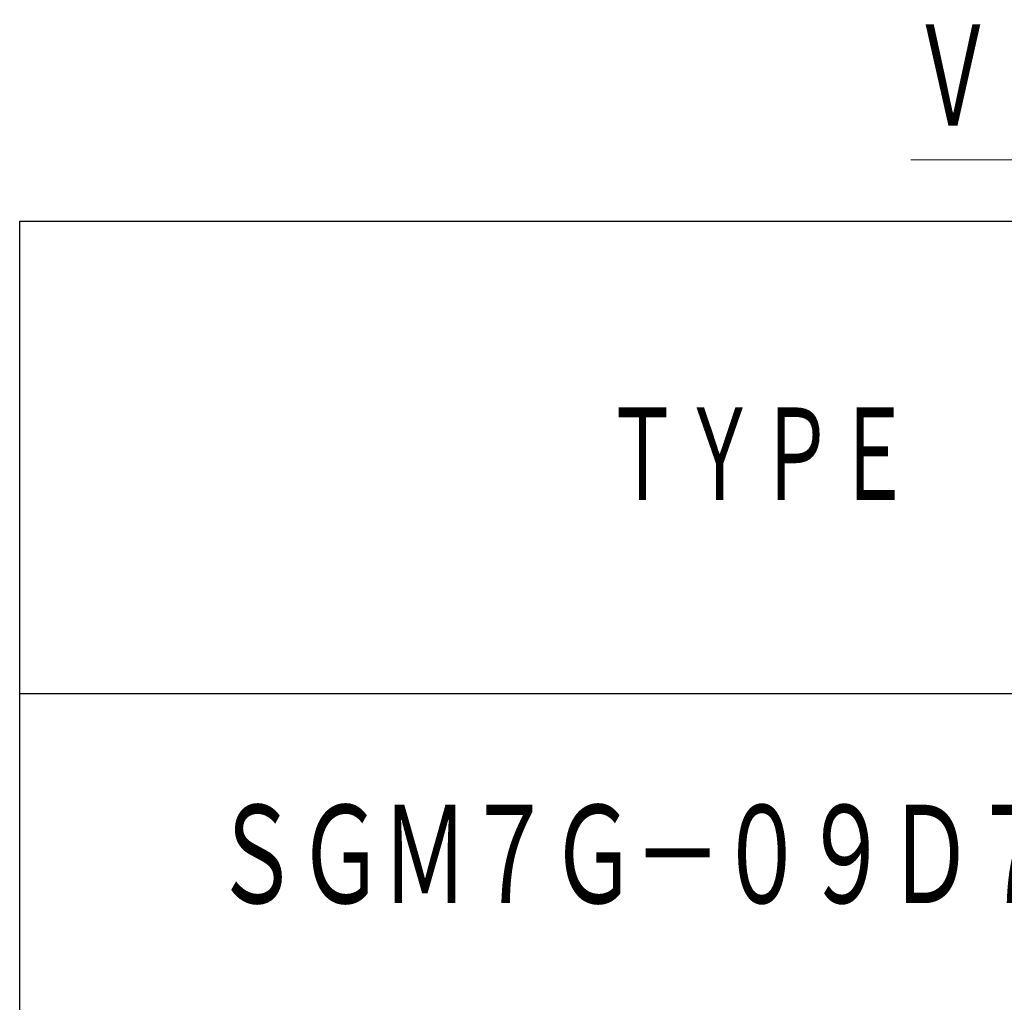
# Model space of a CAD drawing. Header units: millimetres. Extents: x 0 to 1076, y 0 to 742.
# Tile 5 of 127: x 413 to 487, y 77 to 151. Entities that reach past the tile are written whole.
import ezdxf

# ---------------------------------------------------------------- set-up
doc = ezdxf.new("R2010")
doc.units = ezdxf.units.MM
doc.header["$LTSCALE"] = 0.454724
doc.layers.add('NoLayerName_001', color=7, linetype='Continuous')
doc.styles.get("Standard").update_dxf_attribs({"font": 'txt', "bigfont": 'extfont2'})

msp = doc.modelspace()

# ---------------------------------------------------------------- linework, layer by layer
at = {"layer": 'NoLayerName_001', "color": 7, "linetype": 'Continuous', "lineweight": 25}
for p, q in [((412.500039, 75), (412.500039, 135.999996)), ((412.500039, 135.999996), (1025, 135.999996)), ((1025, 99.999998), (412.500039, 99.999998))]:
    msp.add_line(p, q, dxfattribs=at)

# ---------------------------------------------------------------- texts
at = {"layer": 'NoLayerName_001', "color": 3, "lineweight": 13, "insert": (480.376358, 142.430838), "char_height": 8.75, "attachment_point": 7}
msp.add_mtext('\\A1;\\W0.6667;\\LＶＩＥＷ\u3000Ｃ\\l', dxfattribs=at)
at = {"layer": 'NoLayerName_001', "color": 7, "lineweight": 13, "attachment_point": 5}
for s, insert, char_height in [('\\A1;\\W0.6667;ＴＹＰＥ', (468.750036, 117.999997), 8), ('\\A1;\\W0.7152;\\T0.9595;ＳＧＭ７Ｇ－０９Ｄ７ＲＫＨ', (468.897653, 87.5), 8.5)]:
    msp.add_mtext(s, dxfattribs=dict(at, insert=insert, char_height=char_height))

doc.saveas('drawing.dxf')
